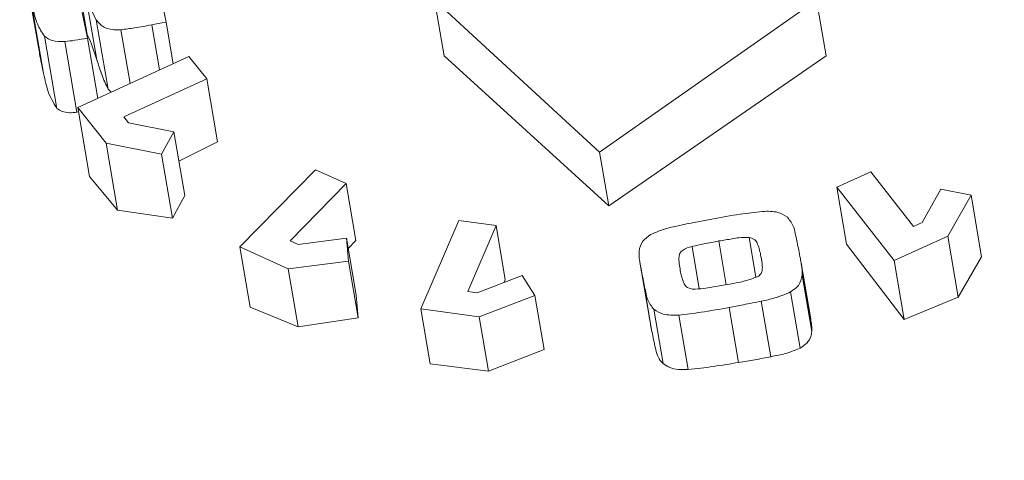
# Model space of a CAD drawing. Header units: millimetres. Extents: x -102560 to 77680, y 7163 to 33028.
# Tile 11 of 80: x -95854 to -95834, y 13977 to 13986. Entities that reach past the tile are written whole.
import ezdxf
from ezdxf import colors
from ezdxf.entities.mleader import LeaderData, LeaderLine
from ezdxf.math import Vec2, Vec3

# ---------------------------------------------------------------- set-up
doc = ezdxf.new("R2010")
doc.units = ezdxf.units.MM
for name, color, linetype, lineweight in [('RR_IWK_opisy', 7, 'Continuous', 0), ('RR_IWK_opisy_piony', 7, 'Continuous', 0), ('RR_IWK_urzadzenia', 7, 'Continuous', 13)]:
    doc.layers.add(name, color=color, linetype=linetype, lineweight=lineweight)
doc.styles.add('RR', font='GARA.TTF', dxfattribs={"height": 200})

# ---------------------------------------------------------------- blocks, each defined once
blk = doc.blocks.new('_None')

msp = doc.modelspace()

# ---------------------------------------------------------------- linework, layer by layer
at = {"layer": 'RR_IWK_urzadzenia', "color": 7, "linetype": 'Continuous', "lineweight": 13}
for p, q in [((-95851.161, 13988.05), (-95850.738, 13986.015)), ((-95852.295, 13985.772), (-95852.535, 13987.177)), ((-95853.505, 13986.984), (-95853.254, 13985.519)), ((-95852.103, 13985.269), (-95852.34, 13986.655)), ((-95853.161, 13985.046), (-95853.409, 13986.497)), ((-95845.253, 13985.347), (-95845.441, 13986.448)), ((-95845.441, 13986.448), (-95842.188, 13983.45)), ((-95842.188, 13983.45), (-95837.909, 13986.448)), ((-95837.721, 13985.347), (-95837.909, 13986.448)), ((-95852.393, 13986.2), (-95852.288, 13985.697)), ((-95851.881, 13984.694), (-95852.114, 13986.058)), ((-95850.598, 13985.193), (-95850.738, 13986.015)), ((-95851.444, 13984.803), (-95851.626, 13985.864)), ((-95852.888, 13984.312), (-95853.132, 13985.734)), ((-95852.493, 13984.235), (-95852.731, 13985.63)), ((-95852.085, 13984.509), (-95852.288, 13985.697)), ((-95852.477, 13984.328), (-95850.287, 13985.335)), ((-95850.287, 13985.335), (-95849.934, 13984.893)), ((-95842.006, 13982.389), (-95845.253, 13985.347)), ((-95837.721, 13985.347), (-95842.006, 13982.389)), ((-95849.934, 13984.893), (-95851.568, 13984.143)), ((-95849.722, 13983.655), (-95849.934, 13984.893)), ((-95851.881, 13984.694), (-95851.817, 13984.632)), ((-95851.92, 13983.629), (-95852.477, 13984.328)), ((-95852.245, 13982.966), (-95852.477, 13984.328)), ((-95852.493, 13984.235), (-95852.462, 13984.241)), ((-95851.568, 13984.143), (-95851.476, 13984.028)), ((-95851.476, 13984.028), (-95850.584, 13983.852)), ((-95850.584, 13983.852), (-95850.824, 13983.408)), ((-95850.369, 13982.594), (-95850.584, 13983.852)), ((-95850.824, 13983.408), (-95851.92, 13983.629)), ((-95851.694, 13982.307), (-95851.92, 13983.629)), ((-95850.484, 13983.269), (-95849.722, 13983.655)), ((-95850.607, 13982.144), (-95850.824, 13983.408)), ((-95842.006, 13982.389), (-95842.188, 13983.45)), ((-95849.28, 13981.579), (-95847.79, 13983.101)), ((-95847.79, 13983.101), (-95847.186, 13982.831)), ((-95852.245, 13982.966), (-95851.694, 13982.307)), ((-95837.511, 13982.76), (-95836.843, 13983.062)), ((-95836.843, 13983.062), (-95836.001, 13981.981)), ((-95847.186, 13982.831), (-95848.292, 13981.701)), ((-95846.993, 13981.705), (-95847.186, 13982.831)), ((-95836.381, 13981.312), (-95837.511, 13982.76)), ((-95837.319, 13981.637), (-95837.511, 13982.76)), ((-95835.827, 13982.06), (-95835.46, 13982.718)), ((-95835.46, 13982.718), (-95834.864, 13982.599)), ((-95850.607, 13982.144), (-95850.369, 13982.594)), ((-95834.864, 13982.599), (-95835.323, 13981.79)), ((-95834.657, 13981.387), (-95834.864, 13982.599)), ((-95851.694, 13982.307), (-95850.607, 13982.144)), ((-95845.715, 13980.359), (-95844.966, 13982.102)), ((-95844.966, 13982.102), (-95844.23, 13982.002)), ((-95844.23, 13982.002), (-95844.789, 13980.701)), ((-95844.048, 13980.933), (-95844.23, 13982.002)), ((-95836.001, 13981.981), (-95835.827, 13982.06)), ((-95848.135, 13981.631), (-95847.178, 13981.75)), ((-95847.178, 13981.75), (-95847.139, 13981.301)), ((-95846.987, 13980.63), (-95847.178, 13981.75)), ((-95839.106, 13980.982), (-95839.24, 13981.768)), ((-95835.323, 13981.79), (-95836.381, 13981.312)), ((-95835.119, 13980.591), (-95835.323, 13981.79)), ((-95848.326, 13981.151), (-95849.28, 13981.579)), ((-95849.078, 13980.395), (-95849.28, 13981.579)), ((-95848.292, 13981.701), (-95848.135, 13981.631)), ((-95847.144, 13981.548), (-95846.993, 13981.705)), ((-95840.223, 13980.756), (-95840.365, 13981.589)), ((-95839.69, 13980.834), (-95839.838, 13981.697)), ((-95837.319, 13981.637), (-95836.182, 13980.149)), ((-95838.991, 13981.303), (-95839.007, 13981.395)), ((-95835.119, 13980.591), (-95834.657, 13981.387)), ((-95847.139, 13981.301), (-95848.326, 13981.151)), ((-95846.948, 13980.184), (-95847.139, 13981.301)), ((-95841.395, 13981.278), (-95841.213, 13980.214)), ((-95838.025, 13980.154), (-95838.215, 13981.266)), ((-95838.015, 13980.096), (-95838.205, 13981.208)), ((-95836.182, 13980.149), (-95836.381, 13981.312)), ((-95848.129, 13980.002), (-95848.326, 13981.151)), ((-95844.602, 13980.675), (-95843.715, 13981.019)), ((-95843.715, 13981.019), (-95843.465, 13980.619)), ((-95841.157, 13979.913), (-95841.339, 13980.978)), ((-95838.005, 13979.909), (-95838.196, 13981.021)), ((-95844.07, 13980.882), (-95844.048, 13980.933)), ((-95846.948, 13980.184), (-95846.987, 13980.63)), ((-95844.789, 13980.701), (-95844.602, 13980.675)), ((-95843.465, 13980.619), (-95844.56, 13980.202)), ((-95843.284, 13979.557), (-95843.465, 13980.619)), ((-95838.232, 13979.586), (-95838.422, 13980.694)), ((-95836.182, 13980.149), (-95835.119, 13980.591)), ((-95849.078, 13980.395), (-95848.129, 13980.002)), ((-95839.447, 13979.301), (-95839.633, 13980.387)), ((-95838.813, 13979.415), (-95839, 13980.511)), ((-95848.129, 13980.002), (-95846.948, 13980.184)), ((-95844.56, 13980.202), (-95845.715, 13980.359)), ((-95845.529, 13979.275), (-95845.715, 13980.359)), ((-95844.377, 13979.133), (-95844.56, 13980.202)), ((-95840.938, 13979.283), (-95841.12, 13980.351)), ((-95840.443, 13979.164), (-95840.627, 13980.237)), ((-95844.377, 13979.133), (-95843.284, 13979.557)), ((-95845.529, 13979.275), (-95844.377, 13979.133))]:
    msp.add_line(p, q, dxfattribs=at)
at = {"layer": 'RR_IWK_urzadzenia', "color": 8, "linetype": 'Continuous', "lineweight": 13}
msp.add_line((-95850.866, 13985.069), (-95851.018, 13985.959), dxfattribs=at)
at = {"layer": 'RR_IWK_urzadzenia', "color": 7, "linetype": 'Continuous', "lineweight": 13}
for points, knots in [([(-95852.114, 13986.058), (-95852.147, 13986.123), (-95852.202, 13986.231), (-95852.252, 13986.389), (-95852.297, 13986.521), (-95852.326, 13986.61), (-95852.34, 13986.655)], [0, 0, 0, 0, 0.339801, 0.559865, 0.779932, 1, 1, 1, 1]), ([(-95853.132, 13985.734), (-95853.185, 13985.814), (-95853.274, 13985.945), (-95853.329, 13986.15), (-95853.372, 13986.322), (-95853.397, 13986.439), (-95853.409, 13986.497)], [0, 0, 0, 0, 0.3391033, 0.5593835, 0.7796902, 1, 1, 1, 1]), ([(-95851.626, 13985.864), (-95851.685, 13985.862), (-95851.802, 13985.859), (-95851.996, 13985.914), (-95852.069, 13986.003), (-95852.114, 13986.058)], [0, 0, 0, 0, 0.280984, 0.561377, 1, 1, 1, 1]), ([(-95850.738, 13986.015), (-95850.79, 13986.005), (-95850.883, 13985.985), (-95850.977, 13985.967), (-95851.018, 13985.959)], [0, 0, 0, 0, 0.559995, 1, 1, 1, 1]), ([(-95851.018, 13985.959), (-95851.131, 13985.938), (-95851.333, 13985.9), (-95851.536, 13985.875), (-95851.626, 13985.864)], [0, 0, 0, 0, 0.560093, 1, 1, 1, 1]), ([(-95852.731, 13985.63), (-95852.821, 13985.629), (-95852.98, 13985.626), (-95853.085, 13985.701), (-95853.132, 13985.734)], [0, 0, 0, 0, 0.560146, 1, 1, 1, 1]), ([(-95852.288, 13985.697), (-95852.371, 13985.682), (-95852.518, 13985.654), (-95852.666, 13985.637), (-95852.731, 13985.63)], [0, 0, 0, 0, 0.560077, 1, 1, 1, 1]), ([(-95852.295, 13985.772), (-95852.264, 13985.709), (-95852.208, 13985.595), (-95852.155, 13985.424), (-95852.121, 13985.321), (-95852.103, 13985.269)], [0, 0, 0, 0, 0.393212, 0.696603, 1, 1, 1, 1]), ([(-95853.25, 13985.52), (-95853.244, 13985.475), (-95853.221, 13985.316), (-95853.186, 13985.159), (-95853.161, 13985.046)], [0, 0, 0, 0, 0.2797541, 1, 1, 1, 1]), ([(-95852.103, 13985.269), (-95852.087, 13985.22), (-95852.054, 13985.123), (-95851.991, 13984.928), (-95851.925, 13984.787), (-95851.881, 13984.694)], [0, 0, 0, 0, 0.250358, 0.500717, 1, 1, 1, 1]), ([(-95853.161, 13985.046), (-95853.147, 13984.982), (-95853.119, 13984.853), (-95853.062, 13984.597), (-95852.958, 13984.426), (-95852.888, 13984.312)], [0, 0, 0, 0, 0.251204, 0.502432, 1, 1, 1, 1]), ([(-95852.888, 13984.312), (-95852.856, 13984.29), (-95852.79, 13984.244), (-95852.645, 13984.221), (-95852.544, 13984.23), (-95852.493, 13984.235)], [0, 0, 0, 0, 0.332352, 0.666228, 1, 1, 1, 1]), ([(-95840.605, 13982.005), (-95840.488, 13982.03), (-95840.278, 13982.074), (-95840.067, 13982.112), (-95839.974, 13982.13)], [0, 0, 0, 0, 0.559994, 1, 1, 1, 1]), ([(-95839.974, 13982.13), (-95839.789, 13982.164), (-95839.459, 13982.224), (-95839.125, 13982.263), (-95838.979, 13982.28)], [0, 0, 0, 0, 0.560087, 1, 1, 1, 1]), ([(-95838.979, 13982.28), (-95838.871, 13982.283), (-95838.678, 13982.289), (-95838.544, 13982.203), (-95838.485, 13982.166)], [0, 0, 0, 0, 0.5604314, 1, 1, 1, 1]), ([(-95838.485, 13982.166), (-95838.436, 13982.1), (-95838.355, 13981.99), (-95838.325, 13981.812), (-95838.291, 13981.665), (-95838.272, 13981.565), (-95838.262, 13981.516)], [0, 0, 0, 0, 0.33817, 0.55877, 0.779386, 1, 1, 1, 1]), ([(-95841.184, 13981.822), (-95841.081, 13981.867), (-95840.897, 13981.947), (-95840.695, 13981.987), (-95840.605, 13982.005)], [0, 0, 0, 0, 0.558704, 1, 1, 1, 1]), ([(-95841.41, 13981.495), (-95841.396, 13981.565), (-95841.371, 13981.689), (-95841.241, 13981.782), (-95841.184, 13981.822)], [0, 0, 0, 0, 0.559353, 1, 1, 1, 1]), ([(-95839.24, 13981.768), (-95839.308, 13981.768), (-95839.419, 13981.768), (-95839.575, 13981.74), (-95839.706, 13981.719), (-95839.794, 13981.704), (-95839.838, 13981.697)], [0, 0, 0, 0, 0.338722, 0.559144, 0.779571, 1, 1, 1, 1]), ([(-95839.007, 13981.395), (-95839.023, 13981.476), (-95839.046, 13981.587), (-95839.115, 13981.73), (-95839.199, 13981.756), (-95839.24, 13981.768)], [0, 0, 0, 0, 0.562435, 0.782504, 1, 1, 1, 1]), ([(-95840.365, 13981.589), (-95840.43, 13981.57), (-95840.526, 13981.542), (-95840.612, 13981.459), (-95840.635, 13981.316), (-95840.614, 13981.203), (-95840.597, 13981.113)], [0, 0, 0, 0, 0.2491309, 0.3734188, 0.4985741, 1, 1, 1, 1]), ([(-95839.838, 13981.697), (-95839.936, 13981.678), (-95840.113, 13981.643), (-95840.288, 13981.606), (-95840.365, 13981.589)], [0, 0, 0, 0, 0.560034, 1, 1, 1, 1]), ([(-95841.339, 13980.978), (-95841.35, 13981.036), (-95841.369, 13981.132), (-95841.392, 13981.266), (-95841.413, 13981.379), (-95841.411, 13981.457), (-95841.41, 13981.495)], [0, 0, 0, 0, 0.340019, 0.56003, 0.780037, 1, 1, 1, 1]), ([(-95839.06, 13980.997), (-95839.038, 13981.017), (-95838.995, 13981.056), (-95838.978, 13981.136), (-95838.98, 13981.218), (-95838.99, 13981.307), (-95839.001, 13981.366), (-95839.007, 13981.395)], [0, 0, 0, 0, 0.168776, 0.338682, 0.559036, 0.77951, 1, 1, 1, 1]), ([(-95838.262, 13981.516), (-95838.251, 13981.46), (-95838.233, 13981.369), (-95838.211, 13981.241), (-95838.193, 13981.132), (-95838.195, 13981.058), (-95838.196, 13981.021)], [0, 0, 0, 0, 0.340027, 0.560041, 0.780039, 1, 1, 1, 1]), ([(-95841.12, 13980.351), (-95841.168, 13980.415), (-95841.248, 13980.52), (-95841.278, 13980.691), (-95841.31, 13980.834), (-95841.329, 13980.93), (-95841.339, 13980.978)], [0, 0, 0, 0, 0.33815, 0.558759, 0.779379, 1, 1, 1, 1]), ([(-95840.597, 13981.113), (-95840.581, 13981.034), (-95840.558, 13980.924), (-95840.489, 13980.785), (-95840.407, 13980.761), (-95840.366, 13980.749)], [0, 0, 0, 0, 0.562296, 0.782476, 1, 1, 1, 1]), ([(-95839.674, 13980.837), (-95839.555, 13980.857), (-95839.344, 13980.894), (-95839.146, 13980.966), (-95839.06, 13980.997)], [0, 0, 0, 0, 0.561418, 1, 1, 1, 1]), ([(-95838.196, 13981.021), (-95838.209, 13980.952), (-95838.234, 13980.827), (-95838.364, 13980.735), (-95838.422, 13980.694)], [0, 0, 0, 0, 0.559411, 1, 1, 1, 1]), ([(-95840.366, 13980.749), (-95840.287, 13980.75), (-95840.158, 13980.753), (-95839.978, 13980.786), (-95839.826, 13980.811), (-95839.725, 13980.828), (-95839.674, 13980.837)], [0, 0, 0, 0, 0.338611, 0.559071, 0.779536, 1, 1, 1, 1]), ([(-95838.422, 13980.694), (-95838.525, 13980.65), (-95838.709, 13980.57), (-95838.911, 13980.529), (-95839, 13980.511)], [0, 0, 0, 0, 0.558477, 1, 1, 1, 1]), ([(-95839.633, 13980.387), (-95839.818, 13980.353), (-95840.148, 13980.292), (-95840.48, 13980.254), (-95840.627, 13980.237)], [0, 0, 0, 0, 0.560082, 1, 1, 1, 1]), ([(-95839, 13980.511), (-95839.118, 13980.487), (-95839.328, 13980.443), (-95839.54, 13980.404), (-95839.633, 13980.387)], [0, 0, 0, 0, 0.559996, 1, 1, 1, 1]), ([(-95841.212, 13980.214), (-95841.21, 13980.199), (-95841.194, 13980.098), (-95841.174, 13979.998), (-95841.157, 13979.913)], [0, 0, 0, 0, 0.1473119, 1, 1, 1, 1]), ([(-95840.627, 13980.237), (-95840.735, 13980.233), (-95840.928, 13980.228), (-95841.061, 13980.313), (-95841.12, 13980.351)], [0, 0, 0, 0, 0.560396, 1, 1, 1, 1]), ([(-95838.005, 13979.909), (-95838.004, 13979.951), (-95838.003, 13980.014), (-95838.013, 13980.076), (-95838.016, 13980.096)], [0, 0, 0, 0, 0.6724265, 1, 1, 1, 1]), ([(-95841.157, 13979.913), (-95841.146, 13979.858), (-95841.124, 13979.748), (-95841.081, 13979.557), (-95841.045, 13979.389), (-95840.958, 13979.303), (-95840.938, 13979.283)], [0, 0, 0, 0, 0.251115, 0.502237, 0.887271, 1, 1, 1, 1]), ([(-95838.232, 13979.586), (-95838.184, 13979.618), (-95838.087, 13979.683), (-95838.019, 13979.802), (-95838.009, 13979.878), (-95838.005, 13979.909)], [0, 0, 0, 0, 0.369791, 0.742837, 1, 1, 1, 1]), ([(-95839.447, 13979.301), (-95839.341, 13979.319), (-95839.182, 13979.345), (-95838.971, 13979.384), (-95838.865, 13979.404), (-95838.813, 13979.415)], [0, 0, 0, 0, 0.499891, 0.74993, 1, 1, 1, 1]), ([(-95838.813, 13979.415), (-95838.762, 13979.425), (-95838.661, 13979.445), (-95838.46, 13979.487), (-95838.323, 13979.546), (-95838.232, 13979.586)], [0, 0, 0, 0, 0.251106, 0.502276, 1, 1, 1, 1]), ([(-95840.938, 13979.283), (-95840.896, 13979.254), (-95840.813, 13979.195), (-95840.633, 13979.158), (-95840.507, 13979.162), (-95840.443, 13979.164)], [0, 0, 0, 0, 0.328253, 0.657762, 1, 1, 1, 1]), ([(-95840.443, 13979.164), (-95840.36, 13979.172), (-95840.193, 13979.187), (-95839.861, 13979.234), (-95839.613, 13979.274), (-95839.447, 13979.301)], [0, 0, 0, 0, 0.25022, 0.500316, 1, 1, 1, 1])]:
    msp.add_open_spline(points, degree=3, knots=knots, dxfattribs=at)

# ---------------------------------------------------------------- next in the draw order: leaders
at = {"layer": 'RR_IWK_opisy_piony'}
ml = msp.add_multileader_mtext('Standard', dxfattribs=at)
ml.set_content('Zestawy wodomierzowe CW\\P- zawór kulowy DN15\\P- wodomierz JS90 {\\A1;Q{\\H0.7x;\\S^ 3;}=1,6 m{\\H0.7x;\\S3^ ;}/h DN15}\\P- filtr siatkowy DN15\\P- zawór zwrotny DN15\\P- zawór kulowy DN15\\P', color=256, style='RR')
ml.set_leader_properties()
ml.set_arrow_properties(name='NONE')
ml.build(insert=Vec2(0, 0))
ml.multileader.update_dxf_attribs({"text_left_attachment_type": 6, "text_right_attachment_type": 6, "dogleg_length": 0, "arrow_head_size": 0.18})
ctx = ml.context
ctx.base_point, ctx.char_height, ctx.arrow_head_size, ctx.landing_gap_size, ctx.plane_origin = Vec3(-101665.221, 15165.685), 200, 0.18, 25, Vec3(-81038.218, 115222.602)
ctx.left_attachment, ctx.right_attachment = 6, 6
notes = []
notes.append((ctx, [(0, (1, 1, 0), (-97023.95, 15165.71), (-1, 0), 0, [(2, [(-94950.995, 16033.601), (-95450.944, 16033.64), (-95950.944, 16033.64)], 0, [])])]))
ctx.mtext.insert = Vec3(-101640.221, 15440.985)
ctx.mtext.has_bg_fill, ctx.mtext.bg_color, ctx.mtext.bg_scale_factor, ctx.mtext.bg_transparency, ctx.mtext.use_window_bg_color = 1, -1027028792, 1, 0, 1
for ctx, leaders in notes:
    for number, flags, end, landing, length, lines in leaders:
        leader = LeaderData()
        leader.index, (leader.has_last_leader_line, leader.has_dogleg_vector, leader.attachment_direction) = number, flags
        leader.last_leader_point, leader.dogleg_vector, leader.dogleg_length = Vec3(end), Vec3(landing), length
        for number, points, colour, breaks in lines:
            line = LeaderLine()
            line.index, line.vertices, line.color, line.breaks = number, Vec3.list(points), colors.encode_raw_color(colour), breaks
            leader.lines.append(line)
        ctx.leaders.append(leader)

# ---------------------------------------------------------------- next in the draw order: leaders
ml = msp.add_multileader_mtext('Standard', dxfattribs=at)
ml.set_content('Zestawy wodomierzowe ZW\\P- zawór kulowy DN15\\P- wodomierz JS {\\A1;Q{\\H0.7x;\\S^ 3;}=1,6/2,5 m{\\H0.7x;\\S3^ ;}/h DN15}\\P- filtr siatkowy DN15\\P- zawór zwrotny DN15\\P- zawór kulowy DN15\\P', color=256, style='RR')
ml.set_leader_properties()
ml.set_arrow_properties(name='NONE')
ml.build(insert=Vec2(0, 0))
ml.multileader.update_dxf_attribs({"text_left_attachment_type": 6, "text_right_attachment_type": 6, "dogleg_length": 0, "arrow_head_size": 0.18})
ctx = ml.context
ctx.base_point, ctx.char_height, ctx.arrow_head_size, ctx.landing_gap_size, ctx.plane_origin = Vec3(-102165.064, 17354.382), 200, 0.18, 25, Vec3(-81038.218, 117392.717)
ctx.left_attachment, ctx.right_attachment = 6, 6
notes = []
notes.append((ctx, [(0, (1, 1, 0), (-97304.574, 17354.407), (-1, 0), 0, [(2, [(-94825.991, 18484.051), (-95325.941, 18476.33), (-95825.941, 18484.644)], 0, [])])]))
ctx.mtext.insert = Vec3(-102140.064, 17629.682)
ctx.mtext.has_bg_fill, ctx.mtext.bg_color, ctx.mtext.bg_scale_factor, ctx.mtext.bg_transparency, ctx.mtext.use_window_bg_color = 1, -1027028792, 1, 0, 1
for ctx, leaders in notes:
    for number, flags, end, landing, length, lines in leaders:
        leader = LeaderData()
        leader.index, (leader.has_last_leader_line, leader.has_dogleg_vector, leader.attachment_direction) = number, flags
        leader.last_leader_point, leader.dogleg_vector, leader.dogleg_length = Vec3(end), Vec3(landing), length
        for number, points, colour, breaks in lines:
            line = LeaderLine()
            line.index, line.vertices, line.color, line.breaks = number, Vec3.list(points), colors.encode_raw_color(colour), breaks
            leader.lines.append(line)
        ctx.leaders.append(leader)

# ---------------------------------------------------------------- next in the draw order: texts
at = {"layer": 'RR_IWK_opisy', "insert": (-102160.687, 30202.116), "char_height": 200, "width": 12404.74488, "attachment_point": 1, "style": 'RR'}
msp.add_mtext('\\pi-500,l500,xqjt0,2;UWAGI:\\P1.^IBudynek zasilany będzie z projektowanego przyłącza wodociągowego - wg odrębnego opracowania;\\P2.^IGłówny zestaw wodomierzowy  zlokalizowany będzie w studni wodomierzowej;\\P3.^IIndywidualne zestawy wodomierzowe dla poszczególnych mieszkań instalowane będą w\\~szachtach instalacyjnych na korytarzach ogólnych;\\P4.^IInstalację rozdzielczą wody zimnej, ciepłej i cyrkulacji należy prowadzić pod stropem parteru oraz w\\~szachtach; \\P5.^IDoprowadzenie wody do poszczególnych mieszkań z szafek rodzielaczy prowadzić w\\~warstwach posadzkowych;\\P6.^IInstalację rozdzielczą prowadzoną pod stropem i w szachtach wykonać z rur stalowych zaciskowych;\\P7.^IInstalację prowwadzoną w posadzce wykonać z rur tworzywowych PERT;\\P8.^IPodejścia pod pojedyncze przybory wykonywać rurą %%c16x2,0;\\P9.^ICiepła woda przygotowywana będzie centralnie w zasobniku ciepłej wody zasilanym z\\~pompy ciepła;\\P10.^INależy wykonać instalację cyrkulacji;\\P11.^ICałość instalacji wodociągowej należy izolować termicznie;\\P12.^IWszystkie roboty należy wykonać zgodnie z Polskimi Normami, Warunkami Technicznymi Wykonania i Odbioru Robót oraz zgodnie ze sztuką budowlaną;\\P13.^IRysunki rozpatrywać łącznie z informacjami zawartymi w części opisowej oraz z\\~dokumentacją branżową;\\P14.^IUwagi i opisy zamieszczane w części rys. projektu stanowią integralną część niniejszego opracowania;\\P15.^IWszystkie wymiary, otwory i rzędne należy sprawdzić na budowie, a wszelkie odstępstwa należy korygować przy udziale projektanta i użytkownika, prace montażowe wykonywać zgodnie z obowiązującymi przepisami BHP, zarządzeniami oraz normami PN;\\P16.^IWszelkie wątpliwości i niejasności należy wyjaśnić z projektantem.', dxfattribs=at)

doc.saveas('drawing.dxf')
